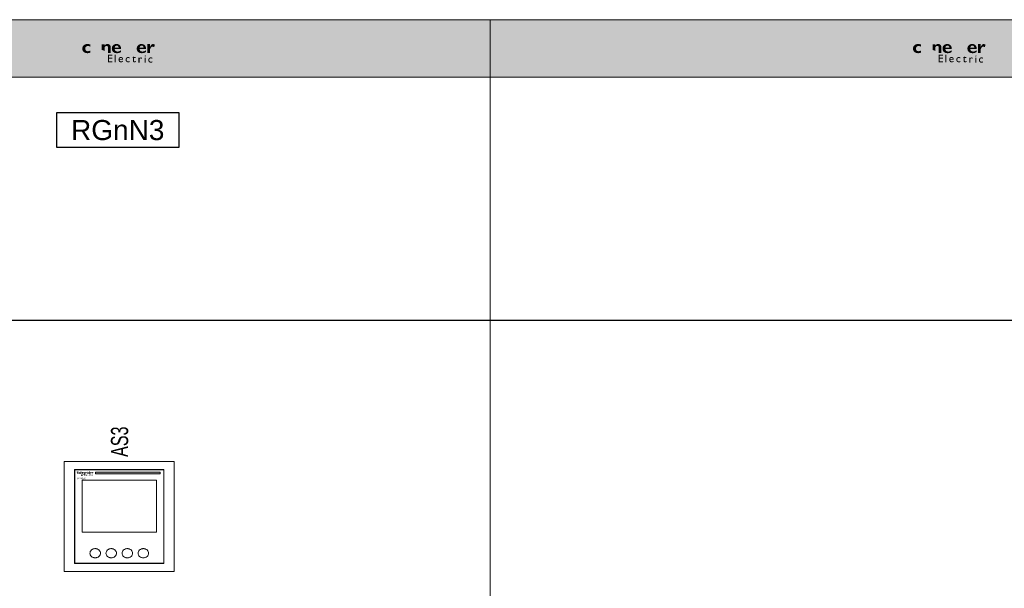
# Model space of a CAD drawing. Header units: millimetres. Extents: x -31 to 6803, y 0 to 664.
# Tile 110 of 119: x 1870 to 1905, y 146 to 165. Entities that reach past the tile are written whole.
import ezdxf
from ezdxf.enums import TextEntityAlignment as Align

# ---------------------------------------------------------------- set-up
doc = ezdxf.new("R2010")
doc.units = ezdxf.units.MM
doc.layers.add('!POMOCNICZE', color=8, linetype='Continuous', plot=False)
for name, color, linetype, lineweight in [('2DE_OBJ_Schneider-Cabinet', 7, 'Continuous', 25), ('2DE_OBJ_Schneider-Devices', 7, 'Continuous', 25), ('2DE_OBJ_Schneider-Logo', 112, 'Continuous', 0), ('2DE_OBJ_Schneider-TAG', 112, 'Continuous', 0)]:
    doc.layers.add(name, color=color, linetype=linetype, lineweight=lineweight)
doc.layers.add('CP_WIPEOUT', color=255, linetype='Continuous')
doc.styles.add('CP_ATTR', font='arial.ttf')
doc.styles.add('CP_TXTCON', font='arial.ttf', dxfattribs={"width": 0.8})

# ---------------------------------------------------------------- blocks, each defined once
blk = doc.blocks.new('Logo Schneider_2009')
for points in [[(1.6, 8.1), (1.9, 8), (2.2, 7.9), (2.5, 7.8), (2.7, 7.7), (3, 7.5), (3.2, 7.4), (3.3, 7.3), (3.3, 7.1), (3.3, 7), (3.2, 6.9), (3.1, 6.7), (3, 6.6), (2.7, 6.6), (2.4, 6.6), (2.4, 6.6), (2.2, 6.6), (2, 6.6), (1.8, 6.6), (1.5, 6.7), (1.3, 6.8), (1.1, 6.9), (0.9, 7), (0.6, 7.2), (0.4, 7.3), (0.4, 6), (0.4, 6), (0.7, 5.9), (0.9, 5.8), (1.2, 5.7), (1.4, 5.6), (1.6, 5.5), (1.9, 5.5), (2.1, 5.5), (2.3, 5.4), (2.5, 5.4), (2.6, 5.4), (2.9, 5.4), (3.1, 5.5), (3.4, 5.5), (3.6, 5.6), (3.8, 5.7), (4, 5.8), (4.2, 5.9), (4.3, 6), (4.5, 6.2), (4.6, 6.4), (4.7, 6.6), (4.8, 6.8), (4.8, 7), (4.8, 7.3), (4.8, 7.3), (4.8, 7.6), (4.8, 7.8), (4.7, 8), (4.6, 8.2), (4.4, 8.4), (4.2, 8.6), (4, 8.7), (4, 8.7), (3.8, 8.8), (3.7, 8.9), (3.5, 9), (3.2, 9.1), (2.9, 9.2), (2.6, 9.4), (2.4, 9.4), (2.1, 9.6), (1.9, 9.7), (1.8, 9.9), (1.8, 10), (1.8, 10), (1.8, 10.2), (1.9, 10.3), (2.1, 10.4), (2.4, 10.5), (2.7, 10.5), (2.7, 10.5), (2.9, 10.5), (3.1, 10.5), (3.3, 10.4), (3.5, 10.4), (3.8, 10.3), (4, 10.2), (4.3, 10.1), (4.6, 10), (4.6, 11.1), (4.4, 11.2), (4.2, 11.3), (3.9, 11.4), (3.7, 11.4), (3.4, 11.5), (3.2, 11.5), (3, 11.6), (2.8, 11.6), (2.5, 11.6), (2.4, 11.6), (2.2, 11.6), (1.9, 11.5), (1.7, 11.5), (1.4, 11.4), (1.2, 11.3), (1, 11.2), (0.9, 11.1), (0.8, 11.1), (0.6, 10.9), (0.5, 10.8), (0.4, 10.6), (0.3, 10.3), (0.3, 10.1), (0.2, 9.9), (0.2, 9.8), (0.3, 9.5), (0.3, 9.3), (0.4, 9.1), (0.5, 8.9), (0.7, 8.7), (0.8, 8.6), (1, 8.4), (1.1, 8.4), (1.2, 8.3), (1.4, 8.2)], [(8.8, 6.6), (8.6, 6.5), (8.3, 6.5), (8.1, 6.4), (7.9, 6.4), (7.7, 6.4), (7.7, 6.4), (7.4, 6.4), (7.2, 6.4), (7, 6.5), (6.8, 6.7), (6.7, 6.9), (6.6, 7.1), (6.5, 7.3), (6.5, 7.6), (6.5, 7.8), (6.6, 8), (6.6, 8.2), (6.7, 8.3), (6.9, 8.5), (7, 8.6), (7.2, 8.7), (7.5, 8.7), (7.7, 8.7), (7.9, 8.7), (8.1, 8.7), (8.3, 8.6), (8.6, 8.5), (8.8, 8.4), (8.8, 9.4), (8.6, 9.5), (8.4, 9.5), (8.1, 9.6), (7.9, 9.6), (7.7, 9.6), (7.4, 9.7), (7.3, 9.6), (7, 9.6), (6.8, 9.6), (6.6, 9.5), (6.3, 9.4), (6.1, 9.3), (5.9, 9.2), (5.8, 9.1), (5.7, 9), (5.6, 8.9), (5.4, 8.7), (5.3, 8.5), (5.2, 8.3), (5.2, 8), (5.1, 7.8), (5.1, 7.5), (5.1, 7.5), (5.1, 7.2), (5.2, 7), (5.2, 6.8), (5.3, 6.6), (5.5, 6.4), (5.6, 6.2), (5.8, 6), (5.9, 5.9), (6.1, 5.8), (6.3, 5.7), (6.5, 5.6), (6.7, 5.5), (7, 5.5), (7.2, 5.5), (7.5, 5.4), (7.6, 5.5), (7.9, 5.5), (8.1, 5.5), (8.3, 5.6), (8.6, 5.6), (8.8, 5.7)], [(12.3, 6.4), (12.2, 6.3), (12.2, 7.8), (12.1, 8.1), (12.1, 8.3), (12, 8.5), (11.8, 8.6), (11.7, 8.7), (11.5, 8.7), (11.3, 8.7), (11.1, 8.6), (11, 8.5), (10.8, 8.3), (10.7, 8.1), (10.7, 5.5), (9.4, 5.5), (9.4, 11.5), (10.7, 11.5), (10.7, 9), (10.7, 9), (10.8, 9.2), (11, 9.3), (11.2, 9.5), (11.4, 9.6), (11.6, 9.6), (11.9, 9.7), (11.9, 9.7), (12.2, 9.6), (12.4, 9.6), (12.7, 9.5), (12.9, 9.4), (13, 9.3), (13.1, 9.1), (13.2, 8.9), (13.3, 8.7), (13.4, 8.5), (13.4, 8.3), (13.4, 8.1), (13.4, 6.9), (13.3, 6.8), (13.1, 6.8), (13, 6.8), (12.9, 6.7), (12.8, 6.7), (12.6, 6.6), (12.5, 6.5), (12.4, 6.5)], [(14.3, 6.8), (14.2, 6.9), (14, 6.9), (14, 9.6), (15.3, 9.6), (15.3, 9), (15.5, 9.2), (15.7, 9.3), (15.9, 9.5), (16.1, 9.6), (16.3, 9.6), (16.5, 9.7), (16.6, 9.7), (16.9, 9.6), (17.1, 9.6), (17.3, 9.5), (17.5, 9.4), (17.6, 9.3), (17.8, 9.2), (17.9, 9), (18, 8.8), (18.1, 8.6), (18.1, 8.3), (18.1, 8.1), (18.1, 5.5), (16.8, 5.5), (16.8, 8), (16.8, 8.3), (16.8, 8.5), (16.6, 8.7), (16.5, 8.8), (16.3, 8.8), (16.2, 8.8), (16, 8.8), (15.8, 8.7), (15.7, 8.6), (15.5, 8.4), (15.3, 8.1), (15.3, 6.4), (15.3, 6.4), (15.2, 6.5), (15.1, 6.6), (15, 6.7), (14.8, 6.7), (14.7, 6.8), (14.6, 6.8), (14.4, 6.8)], [(17.4, 4.4), (18.8, 4.4), (18.8, 4.9), (16.8, 4.9), (16.8, 1.3), (18.9, 1.3), (18.9, 1.8), (17.4, 1.8), (17.4, 2.9), (18.8, 2.9), (18.8, 3.3), (17.4, 3.3)], [(20.4, 4.9), (20, 4.9), (20, 1.3), (20.4, 1.3)], [(26.2, 3.7), (26.1, 3.7), (26, 3.7), (25.8, 3.7), (25.6, 3.6), (25.5, 3.6), (25.3, 3.5), (25.2, 3.4), (25.1, 3.3), (25.1, 3.1), (25, 3), (25, 2.8), (24.9, 2.6), (24.9, 2.4), (24.9, 2.4), (24.9, 2.2), (25, 2), (25, 1.9), (25.1, 1.7), (25.2, 1.6), (25.3, 1.6), (25.4, 1.5), (25.6, 1.4), (25.7, 1.3), (25.9, 1.3), (26.1, 1.3), (26.1, 1.3), (26.3, 1.3), (26.5, 1.3), (26.6, 1.4), (26.8, 1.4), (26.8, 1.9), (26.7, 1.8), (26.5, 1.8), (26.3, 1.7), (26.2, 1.7), (26, 1.7), (25.8, 1.8), (25.7, 1.8), (25.6, 1.9), (25.5, 2), (25.4, 2.1), (25.4, 2.3), (25.4, 2.5), (25.4, 2.6), (25.4, 2.8), (25.5, 2.9), (25.6, 3.1), (25.6, 3.1), (25.7, 3.2), (25.9, 3.3), (26.1, 3.3), (26.1, 3.3), (26.2, 3.3), (26.4, 3.2), (26.6, 3.1), (26.7, 3), (26.7, 3.5), (26.7, 3.5), (26.5, 3.6), (26.4, 3.7)], [(29.5, 3.6), (28.7, 3.6), (28.7, 4.1), (27.9, 3.3), (27.9, 3.2), (28.3, 3.2), (28.3, 2), (28.3, 1.9), (28.3, 1.7), (28.4, 1.6), (28.4, 1.5), (28.6, 1.4), (28.7, 1.3), (28.8, 1.3), (29, 1.3), (29.1, 1.3), (29.3, 1.3), (29.4, 1.4), (29.6, 1.4), (29.6, 1.9), (29.5, 1.8), (29.4, 1.8), (29.2, 1.7), (29.1, 1.7), (29, 1.7), (28.8, 1.8), (28.8, 1.9), (28.7, 2.1), (28.7, 3.2), (29.5, 3.2)], [(32.1, 3.5), (31.9, 3.5), (31.9, 3.5), (31.7, 3.5), (31.6, 3.4), (31.5, 3.3), (31.4, 3.1), (31.3, 2.9), (31.3, 3.5), (30.8, 3.5), (30.8, 1.2), (31.3, 1.2), (31.3, 2.4), (31.3, 2.4), (31.3, 2.6), (31.3, 2.7), (31.4, 2.9), (31.5, 3), (31.7, 3.1), (31.8, 3.1), (31.9, 3.1), (32.1, 3), (32.2, 2.9), (32.5, 3.3), (32.4, 3.3), (32.2, 3.4)], [(36.5, 8.1), (36.7, 8.2), (36.8, 8.4), (37, 8.4), (37.2, 8.5), (37.2, 8.4), (37.4, 8.4), (37.7, 8.3), (37.9, 8.2), (38.3, 9.3), (38.1, 9.4), (37.8, 9.6), (37.6, 9.6), (37.4, 9.7), (37.4, 9.7), (37.2, 9.6), (37.1, 9.6), (36.9, 9.5), (36.7, 9.3), (36.6, 9.2), (36.4, 8.9), (36.3, 8.7), (36.1, 8.4), (36.1, 8.4), (36.1, 9.6), (34.8, 9.6), (34.8, 5.5), (36.1, 5.5), (36.1, 7.3), (36.1, 7.3), (36.3, 7.6), (36.4, 7.9)], [(35.5, 3.1), (35.4, 3), (35.4, 2.8), (35.3, 2.7), (35.3, 2.5), (35.3, 2.3), (35.3, 2.2), (35.3, 2), (35.3, 1.9), (35.4, 1.7), (35.5, 1.6), (35.6, 1.4), (35.6, 1.4), (35.8, 1.3), (35.9, 1.2), (36.1, 1.2), (36.3, 1.1), (36.4, 1.1), (36.5, 1.1), (36.6, 1.1), (36.8, 1.1), (37, 1.2), (37.1, 1.3), (37.1, 1.7), (37, 1.7), (36.8, 1.6), (36.7, 1.6), (36.5, 1.5), (36.3, 1.6), (36.2, 1.6), (36, 1.7), (35.9, 1.7), (35.8, 1.8), (35.8, 2), (35.7, 2.1), (35.7, 2.3), (35.7, 2.4), (35.8, 2.6), (35.8, 2.8), (35.9, 2.9), (36, 2.9), (36.1, 3), (36.3, 3.1), (36.4, 3.1), (36.4, 3.1), (36.6, 3.1), (36.7, 3), (36.9, 3), (37.1, 2.9), (37.1, 3.4), (37.1, 3.4), (36.9, 3.4), (36.7, 3.5), (36.6, 3.5), (36.4, 3.5), (36.3, 3.5), (36.1, 3.5), (36, 3.5), (35.8, 3.4), (35.7, 3.3), (35.6, 3.2)]]:
    blk.add_hatch(color=112).paths.add_polyline_path(points)
h = blk.add_hatch(color=112)
h.paths.add_polyline_path([(11.8, 5.4), (11.7, 5.3), (11.6, 5.2), (11.4, 5.1), (11.3, 5), (11.2, 4.9), (11.2, 4.9), (11.1, 4.8), (11, 4.7), (10.9, 4.6), (10.8, 4.5), (10.7, 4.4), (10.6, 4.2), (11.4, 4.2), (11.2, 3.7), (10.3, 3.7), (10.3, 3.6), (10.2, 3.5), (10.1, 3.4), (10.1, 3.3), (11.2, 3.3), (11, 2.8), (9.9, 2.8), (9.9, 2.6), (9.9, 2.5), (9.9, 2.3), (9.9, 2.2), (9.9, 2.1), (9.9, 1.9), (9.9, 1.8), (9.9, 1.7), (9.9, 1.5), (10, 1.4), (10, 1.3), (10.1, 1.2), (10.1, 1), (10.2, 0.9), (10.3, 0.8), (10.3, 0.8), (10.4, 0.7), (10.5, 0.6), (10.6, 0.6), (10.8, 0.5), (10.9, 0.5), (11, 0.4), (11.1, 0.4), (11.3, 0.3), (11.4, 0.3), (11.6, 0.3), (11.7, 0.3), (11.8, 0.3), (11.9, 0.3), (12.1, 0.3), (12.2, 0.4), (12.3, 0.4), (12.4, 0.4), (12.6, 0.4), (12.7, 0.5), (12.8, 0.5), (12.9, 0.6), (13.1, 0.6), (13.2, 0.7), (13.3, 0.7), (13.4, 0.8), (13.5, 0.9), (13.7, 0.9), (13.8, 1), (13.9, 1.1), (14, 1.2), (14.1, 1.3), (14.3, 1.4), (14.4, 1.5), (14.5, 1.6), (14.6, 1.7), (14.7, 1.8), (14.8, 1.9), (14.9, 2), (15, 2.1), (15, 2.2), (15.1, 2.3), (14.1, 2.3), (14.3, 2.8), (15.4, 2.8), (15.5, 2.9), (15.5, 3.1), (15.6, 3.2), (15.6, 3.3), (14.4, 3.3), (14.4, 3.5), (14.5, 3.8), (15.8, 3.8), (15.8, 3.8), (15.8, 4), (15.8, 4.1), (15.8, 4.2), (15.8, 4.4), (15.8, 4.4), (15.8, 4.6), (15.8, 4.7), (15.8, 4.8), (15.8, 5), (15.7, 5.1), (15.7, 5.2), (15.6, 5.3), (15.5, 5.4), (15.5, 5.6), (15.4, 5.7), (15.3, 5.7), (15.2, 5.8), (15.1, 5.9), (15, 6), (14.8, 6), (14.7, 6.1), (14.6, 6.1), (14.4, 6.1), (14.3, 6.1), (14.2, 6.2), (14, 6.2), (13.9, 6.2), (13.8, 6.2), (13.6, 6.1), (13.5, 6.1), (13.4, 6.1), (13.3, 6.1), (13.1, 6), (13, 6), (12.9, 6), (12.8, 5.9), (12.6, 5.9), (12.5, 5.8), (12.4, 5.8), (12.3, 5.7), (12.1, 5.6), (12, 5.6), (11.9, 5.5)])
h.paths.add_polyline_path([(12.6, 4.5), (12.7, 4.6), (12.9, 4.7), (13, 4.8), (13.1, 4.8), (13.2, 4.9), (13.3, 4.9), (13.5, 5), (13.6, 5), (13.8, 5), (15, 5), (14.9, 4.2), (14.1, 4.2), (14, 4.2), (13.9, 4.1), (13.8, 3.5), (13.5, 2.6), (13.5, 2.5), (13.4, 2.3), (13.4, 2.2), (13.3, 2.1), (13.2, 2), (13.1, 1.9), (13, 1.8), (12.9, 1.8), (12.7, 1.7), (12.6, 1.6), (12.5, 1.6), (12.4, 1.5), (12.2, 1.5), (12.1, 1.5), (11.9, 1.5), (10.7, 1.5), (10.9, 2.3), (11.7, 2.3), (11.8, 2.3), (11.8, 2.4), (11.9, 2.5), (12.1, 3.5), (12.2, 3.8), (12.3, 3.9), (12.3, 4.1), (12.4, 4.2), (12.4, 4.3), (12.5, 4.4)], flags=16)
h = blk.add_hatch(color=112)
h.paths.add_polyline_path([(21.1, 9.6), (20.8, 9.7), (20.8, 9.7), (20.5, 9.6), (20.3, 9.6), (20, 9.5), (19.8, 9.5), (19.6, 9.4), (19.4, 9.2), (19.2, 9.1), (19.2, 9.1), (19.1, 8.9), (18.9, 8.7), (18.8, 8.5), (18.7, 8.3), (18.7, 8), (18.6, 7.8), (18.6, 7.6), (18.6, 7.5), (18.6, 7.3), (18.7, 7), (18.7, 6.8), (18.8, 6.6), (18.9, 6.4), (19.1, 6.2), (19.2, 6), (19.3, 6), (19.4, 5.9), (19.6, 5.8), (19.8, 5.7), (20, 5.6), (20.3, 5.5), (20.5, 5.5), (20.8, 5.5), (21, 5.4), (21.2, 5.5), (21.5, 5.5), (21.7, 5.5), (22, 5.6), (22.2, 5.7), (22.4, 5.7), (22.6, 5.9), (22.8, 6), (22.8, 6.8), (22.6, 6.6), (22.3, 6.5), (22.1, 6.4), (21.9, 6.3), (21.7, 6.2), (21.4, 6.2), (21.3, 6.2), (21, 6.2), (20.8, 6.3), (20.6, 6.3), (20.4, 6.4), (20.2, 6.6), (20.1, 6.7), (20, 6.9), (20, 7.1), (19.9, 7.3), (22.8, 7.3), (22.9, 7.6), (22.8, 7.9), (22.8, 8.1), (22.7, 8.3), (22.6, 8.5), (22.5, 8.7), (22.4, 8.9), (22.3, 9), (22.1, 9.2), (21.9, 9.3), (21.7, 9.4), (21.5, 9.5), (21.3, 9.6)])
h.paths.add_polyline_path([(21.1, 8.9), (21.3, 8.8), (21.4, 8.7), (21.6, 8.5), (21.7, 8.3), (21.7, 8.1), (21.7, 8), (20, 8), (20, 8.3), (20.1, 8.5), (20.2, 8.6), (20.4, 8.8), (20.5, 8.8), (20.8, 8.9)], flags=16)
h = blk.add_hatch(color=112)
h.paths.add_polyline_path([(22.7, 3.7), (22.6, 3.7), (22.4, 3.7), (22.2, 3.6), (22.1, 3.5), (22, 3.4), (22, 3.4), (21.9, 3.3), (21.8, 3.1), (21.7, 3), (21.7, 2.8), (21.7, 2.6), (21.7, 2.5), (21.7, 2.3), (21.7, 2.2), (21.8, 2), (21.8, 1.9), (21.9, 1.7), (22, 1.6), (22.1, 1.5), (22.2, 1.4), (22.4, 1.4), (22.5, 1.3), (22.7, 1.3), (22.8, 1.3), (23, 1.3), (23.1, 1.3), (23.3, 1.4), (23.5, 1.4), (23.6, 1.5), (23.7, 1.6), (23.7, 2), (23.5, 1.9), (23.4, 1.8), (23.2, 1.8), (23.1, 1.7), (22.9, 1.7), (22.7, 1.7), (22.6, 1.8), (22.4, 1.8), (22.3, 1.9), (22.2, 2.1), (22.2, 2.2), (22.1, 2.4), (22.1, 2.4), (23.8, 2.4), (23.7, 2.6), (23.7, 2.8), (23.7, 3), (23.6, 3.1), (23.6, 3.3), (23.5, 3.4), (23.4, 3.5), (23.3, 3.6), (23.2, 3.6), (23, 3.7), (22.9, 3.7)])
h.paths.add_polyline_path([(22.8, 3.3), (22.9, 3.3), (23.1, 3.2), (23.2, 3.1), (23.2, 3), (23.3, 2.8), (23.3, 2.7), (22.1, 2.7), (22.2, 2.9), (22.2, 3.1), (22.3, 3.2), (22.5, 3.2), (22.6, 3.3)], flags=16)
h = blk.add_hatch(color=112)
h.paths.add_polyline_path([(23.8, 11.4), (23.6, 11.3), (23.6, 11.3), (23.4, 11.1), (23.3, 10.9), (23.3, 10.7), (23.3, 10.5), (23.4, 10.3), (23.5, 10.2), (23.7, 10.2), (23.8, 10.2), (24, 10.2), (24.2, 10.3), (24.4, 10.5), (24.6, 10.7), (24.7, 10.9), (24.7, 11.1), (24.7, 11.2), (24.6, 11.4), (24.5, 11.5), (24.2, 11.6), (24.2, 11.6), (24, 11.5)])
h.paths.add_polyline_path([(24.6, 9.6), (23.3, 9.6), (23.3, 5.5), (24.6, 5.5)])
h = blk.add_hatch(color=112)
h.paths.add_polyline_path([(28.2, 9.4), (27.9, 9.5), (27.7, 9.6), (27.5, 9.6), (27.2, 9.6), (27.1, 9.7), (26.8, 9.6), (26.6, 9.6), (26.4, 9.5), (26.2, 9.4), (26, 9.3), (25.8, 9.2), (25.7, 9.1), (25.5, 8.9), (25.4, 8.7), (25.3, 8.5), (25.2, 8.3), (25.2, 8.1), (25.2, 7.8), (25.1, 7.6), (25.2, 7.3), (25.2, 7.1), (25.2, 6.8), (25.3, 6.6), (25.4, 6.4), (25.6, 6.2), (25.7, 6), (25.9, 5.9), (26, 5.7), (26.2, 5.6), (26.5, 5.5), (26.7, 5.5), (26.9, 5.4), (27, 5.4), (27.3, 5.4), (27.5, 5.5), (27.7, 5.6), (27.9, 5.7), (28.1, 5.8), (28.2, 5.8), (28.2, 5.5), (29.4, 5.5), (29.4, 11.5), (28.2, 11.5)])
h.paths.add_polyline_path([(28.2, 8.6), (28.2, 6.6), (27.9, 6.5), (27.7, 6.4), (27.5, 6.3), (27.4, 6.3), (27.2, 6.3), (27, 6.4), (26.8, 6.5), (26.7, 6.6), (26.6, 6.8), (26.5, 7), (26.5, 7.2), (26.4, 7.5), (26.5, 7.8), (26.5, 8.1), (26.6, 8.3), (26.7, 8.5), (26.8, 8.6), (26.9, 8.7), (27.1, 8.8), (27.3, 8.8), (27.5, 8.8), (27.7, 8.8), (27.9, 8.7)], flags=16)
h = blk.add_hatch(color=112)
h.paths.add_polyline_path([(32.4, 9.6), (32.2, 9.7), (32.2, 9.7), (31.9, 9.6), (31.7, 9.6), (31.4, 9.5), (31.2, 9.5), (31, 9.4), (30.8, 9.2), (30.6, 9.1), (30.6, 9.1), (30.4, 8.9), (30.3, 8.7), (30.2, 8.5), (30.1, 8.3), (30.1, 8), (30, 7.8), (30, 7.6), (30, 7.5), (30, 7.3), (30.1, 7), (30.1, 6.8), (30.2, 6.6), (30.3, 6.4), (30.5, 6.2), (30.6, 6), (30.6, 6), (30.8, 5.9), (31, 5.8), (31.2, 5.7), (31.4, 5.6), (31.7, 5.5), (31.9, 5.5), (32.2, 5.5), (32.4, 5.4), (32.6, 5.5), (32.9, 5.5), (33.1, 5.5), (33.4, 5.6), (33.6, 5.7), (33.8, 5.7), (34, 5.9), (34.2, 6), (34.2, 6.8), (33.9, 6.6), (33.7, 6.5), (33.5, 6.4), (33.3, 6.3), (33, 6.2), (32.8, 6.2), (32.7, 6.2), (32.4, 6.2), (32.2, 6.3), (31.9, 6.3), (31.8, 6.4), (31.6, 6.6), (31.5, 6.7), (31.4, 6.9), (31.4, 7.1), (31.3, 7.3), (34.2, 7.3), (34.2, 7.6), (34.2, 7.9), (34.2, 8.1), (34.1, 8.3), (34, 8.5), (33.9, 8.7), (33.8, 8.9), (33.7, 9), (33.5, 9.2), (33.3, 9.3), (33.1, 9.4), (32.9, 9.5), (32.7, 9.6)])
h.paths.add_polyline_path([(32.5, 8.9), (32.7, 8.8), (32.8, 8.7), (33, 8.5), (33.1, 8.3), (33.1, 8.1), (33.1, 8), (31.4, 8), (31.4, 8.3), (31.5, 8.5), (31.6, 8.6), (31.7, 8.8), (31.9, 8.8), (32.2, 8.9)], flags=16)
h = blk.add_hatch(color=112)
h.paths.add_polyline_path([(34.1, 4.4), (34, 4.4), (33.8, 4.4), (33.7, 4.3), (33.6, 4.2), (33.6, 4), (33.7, 3.9), (33.8, 3.9), (33.9, 4), (34.1, 4), (34.1, 4.2), (34.1, 4.3)])
h.paths.add_polyline_path([(34.1, 3.5), (33.6, 3.5), (33.6, 1.2), (34.1, 1.2)])
blk = doc.blocks.new('Schneider Electric-logo')
at = {"color": 3, "xscale": 45.60207954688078, "yscale": 45.60207954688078, "zscale": 45.60207954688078}
blk.add_blockref('Logo Schneider_2009', (2560, 1257), dxfattribs=at)
blk = doc.blocks.new('SE_logo')
at = {"xscale": 0.2, "yscale": 0.2, "zscale": 0.2}
blk.add_blockref('Schneider Electric-logo', (-516, -249), dxfattribs=at)
blk = doc.blocks.new('2d_mier_pm5xxx_se1_fsnd3pd')
at = {"layer": '2DE_OBJ_Schneider-TAG', "lineweight": 0, "width": 0.7}
blk.add_attdef('TAG', (78.37, 56.85), '', height=60, rotation=90, dxfattribs=at)
blk.add_wipeout([(0, 48), (96, 48), (96, -48), (0, -48)]).dxf.layer = 'CP_WIPEOUT'
at = {"lineweight": 0}
h = blk.add_hatch(color=112, dxfattribs=at)
h.dxf.hatch_style = 1
h.paths.add_polyline_path([(83.81, 38.7), (27.24, 38.7), (27.24, 37.15), (83.81, 37.15)])
for p, q in [((0, 48), (0, -48)), ((0, 48), (96, 48)), ((96, -48), (96, 48)), ((9, 41), (87, 41)), ((9, -41), (9, 41)), ((86.75, 40.75), (9.25, 40.75)), ((9.25, 40.75), (9.25, -40.75)), ((86.75, -40.75), (86.75, 40.75)), ((87, -41), (87, 41)), ((15.53, 31.55), (80.47, 31.55)), ((15.53, -13.7), (15.53, 31.55)), ((80.47, -13.7), (80.47, 31.55)), ((80.47, -13.7), (15.53, -13.7)), ((9, -41), (87, -41)), ((9.25, -40.75), (86.75, -40.75)), ((0, -48), (96, -48))]:
    blk.add_line(p, q, dxfattribs=at)
at = {"color": 112, "lineweight": 0}
blk.add_lwpolyline([(27.24, 38.7), (83.81, 38.7), (83.81, 37.15), (27.24, 37.15)], close=True, dxfattribs=at)
at = {"lineweight": 0}
for points, knots in [([(31.6, -32.02), (31.6, -31.55), (31.4, -30.53), (30.35, -29.11), (28.99, -28.34), (27.83, -28.06), (27, -28), (26.17, -28.06), (25.01, -28.34), (23.65, -29.11), (22.6, -30.53), (22.4, -31.55), (22.4, -32.02)], [0, 0, 0, 0, 0.125, 0.25, 0.375, 0.4375, 0.5, 0.5625, 0.625, 0.75, 0.875, 1, 1, 1, 1]), ([(22.4, -32.02), (22.4, -32.49), (22.6, -33.51), (23.65, -34.94), (25.01, -35.7), (26.17, -35.98), (27, -36.05), (27.83, -35.98), (28.99, -35.7), (30.35, -34.94), (31.4, -33.51), (31.6, -32.49), (31.6, -32.02)], [0, 0, 0, 0, 0.125, 0.25, 0.375, 0.4375, 0.5, 0.5625, 0.625, 0.75, 0.875, 1, 1, 1, 1]), ([(45.59, -32.02), (45.59, -31.55), (45.4, -30.53), (44.34, -29.11), (42.98, -28.34), (41.83, -28.06), (40.99, -28), (40.16, -28.06), (39.01, -28.34), (37.65, -29.11), (36.59, -30.53), (36.39, -31.55), (36.39, -32.02)], [0, 0, 0, 0, 0.125, 0.25, 0.375, 0.4375, 0.5, 0.5625, 0.625, 0.75, 0.875, 1, 1, 1, 1]), ([(36.39, -32.02), (36.39, -32.49), (36.59, -33.51), (37.65, -34.94), (39.01, -35.7), (40.16, -35.98), (40.99, -36.05), (41.83, -35.98), (42.98, -35.7), (44.34, -34.94), (45.4, -33.51), (45.59, -32.49), (45.59, -32.02)], [0, 0, 0, 0, 0.125, 0.25, 0.375, 0.4375, 0.5, 0.5625, 0.625, 0.75, 0.875, 1, 1, 1, 1]), ([(45.59, -32.02), (45.59, -32.49), (45.4, -33.51), (44.34, -34.94), (42.98, -35.7), (41.83, -35.98), (41.27, -36.03), (40.99, -36.03), (40.98, -36.03)], [0, 0, 0, 0, 0.125, 0.25, 0.375, 0.4375, 0.5, 0.5011881, 0.5011881, 0.5011881, 0.5011881]), ([(41.01, -28.02), (41.28, -28.02), (41.83, -28.06), (42.98, -28.34), (44.34, -29.11), (45.4, -30.53), (45.59, -31.55), (45.59, -32.02)], [0.5009841, 0.5009841, 0.5009841, 0.5009841, 0.5625, 0.625, 0.75, 0.875, 0.9999993, 0.9999993, 0.9999993, 0.9999993]), ([(59.6, -32.02), (59.6, -31.55), (59.4, -30.53), (58.35, -29.11), (56.99, -28.34), (55.83, -28.06), (55, -28), (54.17, -28.06), (53.01, -28.34), (51.65, -29.11), (50.59, -30.53), (50.4, -31.55), (50.4, -32.02)], [0, 0, 0, 0, 0.125, 0.25, 0.375, 0.4375, 0.5, 0.5625, 0.625, 0.75, 0.875, 1, 1, 1, 1]), ([(50.4, -32.02), (50.4, -32.49), (50.59, -33.51), (51.65, -34.94), (53.01, -35.7), (54.17, -35.98), (55, -36.05), (55.83, -35.98), (56.99, -35.7), (58.35, -34.94), (59.4, -33.51), (59.6, -32.49), (59.6, -32.02)], [0, 0, 0, 0, 0.125, 0.25, 0.375, 0.4375, 0.5, 0.5625, 0.625, 0.75, 0.875, 1, 1, 1, 1]), ([(73.6, -32.02), (73.6, -31.55), (73.4, -30.53), (72.35, -29.11), (70.99, -28.34), (69.83, -28.06), (69, -28), (68.17, -28.06), (67.01, -28.34), (65.65, -29.11), (64.6, -30.53), (64.4, -31.55), (64.4, -32.02)], [0, 0, 0, 0, 0.125, 0.25, 0.375, 0.4375, 0.5, 0.5625, 0.625, 0.75, 0.875, 1, 1, 1, 1]), ([(64.4, -32.02), (64.4, -31.55), (64.6, -30.53), (65.65, -29.11), (67.01, -28.34), (68.15, -28.07), (68.7, -28.02), (68.96, -28.02)], [0.0000018, 0.0000018, 0.0000018, 0.0000018, 0.125, 0.25, 0.375, 0.4375, 0.4972133, 0.4972133, 0.4972133, 0.4972133]), ([(64.4, -32.02), (64.4, -32.49), (64.6, -33.51), (65.65, -34.94), (67.01, -35.7), (68.17, -35.98), (69, -36.05), (69.83, -35.98), (70.99, -35.7), (72.35, -34.94), (73.4, -33.51), (73.6, -32.49), (73.6, -32.02)], [0, 0, 0, 0, 0.125, 0.25, 0.375, 0.4375, 0.5, 0.5625, 0.625, 0.75, 0.875, 1, 1, 1, 1]), ([(69.04, -36.03), (69.02, -36.03), (68.73, -36.03), (68.17, -35.98), (67.01, -35.7), (65.65, -34.94), (64.6, -33.51), (64.4, -32.49), (64.4, -32.02)], [0.49705, 0.49705, 0.49705, 0.49705, 0.5, 0.5625, 0.625, 0.75, 0.875, 1, 1, 1, 1]), ([(56, -35.93), (55.95, -35.94), (55.61, -36), (55.22, -36.03), (54.88, -36.02), (54.82, -36.02)], [0.42511653, 0.42511653, 0.42511653, 0.42511653, 0.4375, 0.5, 0.51307599, 0.51307599, 0.51307599, 0.51307599])]:
    blk.add_open_spline(points, degree=3, knots=knots, dxfattribs=at)
at = {"layer": '2DE_OBJ_Schneider-Logo', "lineweight": 0, "xscale": 0.04182049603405, "yscale": 0.04182049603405, "zscale": 0.04182049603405}
blk.add_blockref('SE_logo', (10.98, 35), dxfattribs=at)
at = {"style": 'CP_ATTR', "flags": 9}
for tag, p in [('NAME', (0, 0.01)), ('PRODUCT-TYPE', (0, 0.01)), ('ORDER-NO', (0, 0.01)), ('PRODUCER', (0, 0.01)), ('CHARACTER', (0, 0.01)), ('FUNCTION', (0, 0.01)), ('MARK3', (0, 0.01)), ('VOLTAGE', (0, 0)), ('POWER', (0, 0)), ('POWER_LOSSES', (0, 0)), ('NUMBER_OF_POLES', (0, 0)), ('IP', (0, 0)), ('LINK', (0, 0)), ('OTHER', (0, 0)), ('MARK2', (0.01, 0.01)), ('CURRENT', (0.01, 0.01)), ('TEXT_01', (0.01, 0)), ('NUMBER', (0.01, 0)), ('GROUP', (0.01, 0))]:
    blk.add_attdef(tag, text='', height=0.0005, dxfattribs=at).set_placement(p, align=Align.MIDDLE_LEFT)
at = {"linetype": 'ByBlock', "style": 'CP_ATTR', "flags": 9}
blk.add_attdef('WEIGHT', text='', height=0.0005, dxfattribs=at).set_placement((0, 0), align=Align.MIDDLE_LEFT)
at = {"layer": '2DE_OBJ_Schneider-Logo', "color": 253}
blk.add_attdef('ARTICLE', (11.58, 32.53), '', height=1.4, dxfattribs=at)
blk = doc.blocks.new('Logo Schneider_20021')
for points in [[(1.62, 8.12), (1.87, 8.01), (2.17, 7.9), (2.51, 7.77), (2.73, 7.68), (2.98, 7.54), (3.16, 7.4), (3.26, 7.26), (3.3, 7.1), (3.29, 7.04), (3.24, 6.86), (3.13, 6.73), (2.95, 6.63), (2.72, 6.57), (2.41, 6.55), (2.37, 6.55), (2.18, 6.56), (1.97, 6.59), (1.76, 6.64), (1.55, 6.71), (1.32, 6.79), (1.09, 6.9), (0.85, 7.02), (0.61, 7.16), (0.36, 7.32), (0.36, 6.02), (0.45, 5.97), (0.69, 5.86), (0.93, 5.76), (1.16, 5.67), (1.4, 5.6), (1.63, 5.54), (1.86, 5.49), (2.08, 5.46), (2.31, 5.44), (2.53, 5.43), (2.63, 5.43), (2.89, 5.45), (3.15, 5.48), (3.38, 5.53), (3.61, 5.6), (3.82, 5.69), (4.02, 5.8), (4.2, 5.92), (4.3, 6), (4.47, 6.17), (4.6, 6.35), (4.71, 6.55), (4.79, 6.77), (4.83, 7.01), (4.85, 7.26), (4.84, 7.35), (4.82, 7.58), (4.76, 7.8), (4.68, 8.01), (4.56, 8.2), (4.42, 8.38), (4.25, 8.55), (4.04, 8.71), (3.98, 8.75), (3.84, 8.82), (3.67, 8.9), (3.45, 9), (3.2, 9.11), (2.9, 9.23), (2.57, 9.36), (2.35, 9.45), (2.1, 9.58), (1.91, 9.72), (1.8, 9.86), (1.77, 10.01), (1.77, 10.04), (1.82, 10.21), (1.93, 10.33), (2.11, 10.42), (2.36, 10.48), (2.67, 10.5), (2.7, 10.49), (2.88, 10.49), (3.07, 10.46), (3.28, 10.42), (3.51, 10.36), (3.75, 10.28), (4.01, 10.19), (4.28, 10.09), (4.57, 9.97), (4.57, 11.12), (4.4, 11.19), (4.16, 11.29), (3.91, 11.37), (3.67, 11.44), (3.44, 11.5), (3.2, 11.54), (2.97, 11.57), (2.75, 11.59), (2.53, 11.59), (2.44, 11.59), (2.17, 11.58), (1.91, 11.55), (1.67, 11.5), (1.45, 11.43), (1.24, 11.35), (1.05, 11.24), (0.87, 11.12), (0.83, 11.1), (0.65, 10.93), (0.5, 10.75), (0.39, 10.56), (0.3, 10.34), (0.25, 10.11), (0.24, 9.87), (0.24, 9.79), (0.26, 9.55), (0.32, 9.32), (0.4, 9.11), (0.51, 8.91), (0.65, 8.73), (0.82, 8.57), (1.02, 8.42), (1.09, 8.37), (1.22, 8.3), (1.4, 8.22)], [(8.85, 6.63), (8.6, 6.54), (8.33, 6.46), (8.09, 6.4), (7.89, 6.37), (7.71, 6.35), (7.69, 6.35), (7.44, 6.38), (7.21, 6.44), (7, 6.54), (6.83, 6.69), (6.68, 6.86), (6.58, 7.06), (6.51, 7.29), (6.49, 7.55), (6.51, 7.77), (6.55, 7.99), (6.63, 8.18), (6.73, 8.34), (6.87, 8.48), (7.04, 8.58), (7.25, 8.65), (7.48, 8.7), (7.75, 8.71), (7.86, 8.71), (8.1, 8.68), (8.33, 8.62), (8.56, 8.54), (8.79, 8.43), (8.79, 9.4), (8.62, 9.45), (8.38, 9.52), (8.13, 9.58), (7.9, 9.62), (7.66, 9.64), (7.44, 9.65), (7.28, 9.65), (7.03, 9.63), (6.79, 9.58), (6.56, 9.52), (6.34, 9.44), (6.14, 9.33), (5.95, 9.21), (5.77, 9.06), (5.73, 9.03), (5.57, 8.86), (5.43, 8.67), (5.32, 8.47), (5.23, 8.26), (5.17, 8.03), (5.13, 7.79), (5.12, 7.53), (5.12, 7.49), (5.14, 7.24), (5.18, 7), (5.25, 6.77), (5.34, 6.56), (5.46, 6.37), (5.6, 6.19), (5.77, 6.02), (5.89, 5.92), (6.07, 5.8), (6.27, 5.69), (6.48, 5.61), (6.71, 5.54), (6.95, 5.49), (7.2, 5.46), (7.47, 5.45), (7.65, 5.46), (7.87, 5.48), (8.1, 5.51), (8.34, 5.57), (8.59, 5.64), (8.85, 5.73)], [(12.28, 6.41), (12.16, 6.34), (12.16, 7.83), (12.14, 8.11), (12.08, 8.34), (11.98, 8.51), (11.84, 8.63), (11.65, 8.7), (11.51, 8.71), (11.33, 8.68), (11.14, 8.6), (10.96, 8.46), (10.77, 8.26), (10.65, 8.1), (10.65, 5.51), (9.38, 5.51), (9.38, 11.52), (10.65, 11.52), (10.65, 8.99), (10.67, 8.99), (10.84, 9.18), (11.03, 9.34), (11.22, 9.47), (11.43, 9.56), (11.65, 9.62), (11.87, 9.65), (11.95, 9.65), (12.21, 9.64), (12.45, 9.59), (12.66, 9.5), (12.86, 9.39), (12.97, 9.3), (13.12, 9.13), (13.24, 8.95), (13.34, 8.74), (13.4, 8.51), (13.43, 8.26), (13.43, 8.1), (13.43, 6.86), (13.26, 6.83), (13.14, 6.79), (13.01, 6.75), (12.89, 6.71), (12.77, 6.66), (12.64, 6.6), (12.52, 6.54), (12.4, 6.48)], [(14.3, 6.84), (14.15, 6.86), (14.04, 6.86), (14.04, 9.57), (15.32, 9.57), (15.32, 9), (15.5, 9.19), (15.69, 9.35), (15.89, 9.47), (16.1, 9.56), (16.32, 9.62), (16.55, 9.65), (16.63, 9.65), (16.89, 9.64), (17.13, 9.58), (17.34, 9.5), (17.54, 9.38), (17.61, 9.32), (17.77, 9.16), (17.9, 8.99), (18, 8.78), (18.07, 8.56), (18.11, 8.31), (18.12, 8.1), (18.12, 5.51), (16.85, 5.51), (16.85, 8), (16.82, 8.28), (16.76, 8.49), (16.64, 8.65), (16.49, 8.76), (16.28, 8.8), (16.2, 8.81), (16.02, 8.78), (15.84, 8.7), (15.66, 8.55), (15.48, 8.36), (15.32, 8.14), (15.32, 6.4), (15.28, 6.44), (15.18, 6.52), (15.07, 6.59), (14.96, 6.65), (14.84, 6.71), (14.71, 6.75), (14.58, 6.79), (14.44, 6.82)], [(36.55, 8.09), (36.69, 8.25), (36.84, 8.36), (37, 8.43), (37.16, 8.46), (37.24, 8.45), (37.44, 8.4), (37.67, 8.31), (37.93, 8.16), (38.28, 9.3), (38.07, 9.44), (37.83, 9.56), (37.62, 9.63), (37.44, 9.65), (37.41, 9.65), (37.23, 9.63), (37.06, 9.57), (36.89, 9.47), (36.73, 9.33), (36.57, 9.16), (36.42, 8.95), (36.28, 8.7), (36.14, 8.42), (36.12, 8.42), (36.12, 9.59), (34.85, 9.59), (34.85, 5.53), (36.12, 5.53), (36.12, 7.28), (36.14, 7.33), (36.27, 7.63), (36.41, 7.88)], [(17.35, 4.39), (18.84, 4.39), (18.84, 4.85), (16.85, 4.85), (16.85, 1.32), (18.88, 1.32), (18.88, 1.79), (17.35, 1.79), (17.35, 2.89), (18.79, 2.89), (18.79, 3.33), (17.35, 3.33)], [(20.41, 4.85), (19.96, 4.85), (19.96, 1.32), (20.41, 1.32)], [(26.21, 3.69), (26.05, 3.7), (25.97, 3.7), (25.79, 3.68), (25.62, 3.63), (25.47, 3.57), (25.34, 3.48), (25.22, 3.36), (25.15, 3.27), (25.06, 3.13), (25, 2.98), (24.95, 2.82), (24.92, 2.64), (24.91, 2.45), (24.92, 2.37), (24.94, 2.19), (24.98, 2.02), (25.04, 1.87), (25.13, 1.73), (25.24, 1.6), (25.29, 1.56), (25.42, 1.46), (25.57, 1.38), (25.72, 1.32), (25.9, 1.29), (26.08, 1.28), (26.1, 1.28), (26.29, 1.29), (26.46, 1.32), (26.62, 1.36), (26.77, 1.42), (26.77, 1.87), (26.65, 1.82), (26.48, 1.76), (26.31, 1.73), (26.16, 1.72), (25.99, 1.73), (25.83, 1.76), (25.69, 1.82), (25.58, 1.9), (25.49, 2.01), (25.43, 2.14), (25.39, 2.3), (25.38, 2.48), (25.38, 2.61), (25.42, 2.78), (25.48, 2.94), (25.57, 3.07), (25.61, 3.11), (25.75, 3.2), (25.9, 3.26), (26.08, 3.28), (26.09, 3.28), (26.24, 3.26), (26.39, 3.22), (26.56, 3.14), (26.73, 3.04), (26.73, 3.53), (26.72, 3.53), (26.54, 3.61), (26.37, 3.66)], [(29.47, 3.65), (28.74, 3.65), (28.74, 4.14), (27.88, 3.29), (27.88, 3.24), (28.27, 3.24), (28.27, 2.01), (28.28, 1.89), (28.31, 1.73), (28.36, 1.59), (28.45, 1.48), (28.55, 1.39), (28.69, 1.33), (28.85, 1.29), (29.03, 1.28), (29.09, 1.28), (29.25, 1.31), (29.42, 1.36), (29.59, 1.44), (29.59, 1.87), (29.55, 1.85), (29.38, 1.77), (29.22, 1.72), (29.06, 1.7), (28.98, 1.71), (28.84, 1.77), (28.76, 1.88), (28.74, 2.05), (28.74, 3.24), (29.47, 3.24)], [(32.08, 3.51), (31.94, 3.53), (31.87, 3.52), (31.75, 3.48), (31.63, 3.4), (31.51, 3.29), (31.38, 3.13), (31.26, 2.94), (31.26, 3.47), (30.8, 3.47), (30.8, 1.15), (31.26, 1.15), (31.26, 2.36), (31.26, 2.41), (31.29, 2.58), (31.34, 2.74), (31.43, 2.88), (31.52, 2.97), (31.66, 3.05), (31.82, 3.08), (31.94, 3.06), (32.09, 2.99), (32.25, 2.86), (32.49, 3.26), (32.39, 3.35), (32.23, 3.45)], [(35.5, 3.1), (35.42, 2.96), (35.35, 2.81), (35.31, 2.65), (35.28, 2.47), (35.27, 2.28), (35.27, 2.2), (35.29, 2.02), (35.33, 1.85), (35.4, 1.7), (35.48, 1.56), (35.59, 1.43), (35.64, 1.38), (35.78, 1.28), (35.92, 1.21), (36.08, 1.15), (36.25, 1.12), (36.44, 1.11), (36.45, 1.11), (36.64, 1.12), (36.82, 1.15), (36.98, 1.19), (37.13, 1.25), (37.13, 1.7), (37.01, 1.65), (36.83, 1.59), (36.67, 1.56), (36.52, 1.55), (36.34, 1.56), (36.18, 1.59), (36.05, 1.65), (35.93, 1.73), (35.85, 1.84), (35.78, 1.97), (35.75, 2.13), (35.73, 2.31), (35.74, 2.44), (35.78, 2.61), (35.84, 2.77), (35.93, 2.9), (35.97, 2.93), (36.1, 3.03), (36.26, 3.09), (36.44, 3.11), (36.44, 3.11), (36.59, 3.09), (36.75, 3.05), (36.91, 2.97), (37.08, 2.87), (37.08, 3.36), (37.08, 3.36), (36.9, 3.44), (36.73, 3.49), (36.57, 3.52), (36.41, 3.53), (36.33, 3.53), (36.14, 3.51), (35.98, 3.46), (35.83, 3.4), (35.7, 3.3), (35.58, 3.19)]]:
    blk.add_hatch(color=7).paths.add_polyline_path(points)
h = blk.add_hatch(color=7)
h.paths.add_polyline_path([(21.06, 9.64), (20.8, 9.65), (20.77, 9.65), (20.51, 9.64), (20.27, 9.6), (20.04, 9.55), (19.82, 9.47), (19.61, 9.36), (19.42, 9.23), (19.24, 9.08), (19.22, 9.06), (19.06, 8.89), (18.92, 8.7), (18.81, 8.49), (18.73, 8.28), (18.67, 8.05), (18.63, 7.81), (18.61, 7.56), (18.61, 7.53), (18.63, 7.28), (18.66, 7.03), (18.73, 6.81), (18.81, 6.59), (18.93, 6.4), (19.07, 6.21), (19.23, 6.04), (19.26, 6.02), (19.44, 5.88), (19.62, 5.76), (19.83, 5.66), (20.05, 5.58), (20.28, 5.52), (20.52, 5.48), (20.78, 5.45), (20.96, 5.45), (21.23, 5.46), (21.49, 5.48), (21.73, 5.53), (21.97, 5.58), (22.19, 5.66), (22.4, 5.75), (22.6, 5.86), (22.79, 5.98), (22.79, 6.77), (22.55, 6.61), (22.32, 6.48), (22.1, 6.38), (21.88, 6.29), (21.66, 6.24), (21.45, 6.21), (21.28, 6.2), (21.01, 6.21), (20.77, 6.25), (20.56, 6.32), (20.38, 6.43), (20.23, 6.55), (20.12, 6.71), (20.03, 6.89), (19.97, 7.11), (19.94, 7.34), (22.85, 7.34), (22.85, 7.61), (22.83, 7.86), (22.79, 8.1), (22.73, 8.32), (22.64, 8.53), (22.53, 8.73), (22.4, 8.91), (22.3, 9.02), (22.12, 9.19), (21.93, 9.33), (21.73, 9.44), (21.52, 9.53), (21.29, 9.6)])
h.paths.add_polyline_path([(21.08, 8.87), (21.28, 8.8), (21.45, 8.69), (21.58, 8.53), (21.67, 8.33), (21.72, 8.09), (21.73, 8), (19.97, 8), (20.01, 8.26), (20.09, 8.47), (20.2, 8.64), (20.36, 8.77), (20.55, 8.85), (20.81, 8.89)], flags=16)
h = blk.add_hatch(color=7)
h.paths.add_polyline_path([(23.78, 11.44), (23.57, 11.28), (23.57, 11.28), (23.4, 11.07), (23.29, 10.86), (23.26, 10.65), (23.27, 10.52), (23.35, 10.33), (23.51, 10.22), (23.75, 10.18), (23.77, 10.18), (23.98, 10.22), (24.19, 10.33), (24.4, 10.5), (24.57, 10.69), (24.67, 10.9), (24.71, 11.11), (24.7, 11.24), (24.62, 11.43), (24.46, 11.54), (24.22, 11.58), (24.21, 11.58), (23.99, 11.54)])
h.paths.add_polyline_path([(24.61, 9.57), (23.34, 9.57), (23.34, 5.51), (24.61, 5.51)])
h = blk.add_hatch(color=7)
h.paths.add_polyline_path([(28.16, 9.4), (27.93, 9.5), (27.69, 9.57), (27.46, 9.62), (27.22, 9.65), (27.1, 9.65), (26.85, 9.64), (26.61, 9.6), (26.38, 9.53), (26.17, 9.44), (25.97, 9.32), (25.79, 9.18), (25.69, 9.08), (25.55, 8.91), (25.42, 8.71), (25.32, 8.51), (25.24, 8.29), (25.19, 8.05), (25.15, 7.81), (25.14, 7.55), (25.15, 7.29), (25.19, 7.05), (25.25, 6.82), (25.33, 6.6), (25.43, 6.39), (25.56, 6.2), (25.69, 6.04), (25.86, 5.87), (26.05, 5.72), (26.25, 5.61), (26.46, 5.52), (26.69, 5.46), (26.93, 5.43), (27.04, 5.43), (27.29, 5.45), (27.52, 5.49), (27.74, 5.57), (27.95, 5.69), (28.15, 5.83), (28.16, 5.84), (28.16, 5.51), (29.44, 5.51), (29.44, 11.52), (28.16, 11.52)])
h.paths.add_polyline_path([(28.16, 8.58), (28.16, 6.63), (27.95, 6.47), (27.73, 6.36), (27.52, 6.3), (27.42, 6.3), (27.19, 6.31), (27, 6.37), (26.83, 6.46), (26.69, 6.59), (26.58, 6.76), (26.51, 6.96), (26.46, 7.2), (26.43, 7.52), (26.45, 7.81), (26.49, 8.06), (26.56, 8.28), (26.66, 8.45), (26.79, 8.59), (26.95, 8.7), (27.13, 8.77), (27.35, 8.8), (27.46, 8.81), (27.69, 8.78), (27.91, 8.71)], flags=16)
h = blk.add_hatch(color=7)
h.paths.add_polyline_path([(32.44, 9.64), (32.19, 9.65), (32.16, 9.65), (31.9, 9.64), (31.65, 9.6), (31.42, 9.55), (31.2, 9.47), (31, 9.36), (30.81, 9.23), (30.63, 9.08), (30.61, 9.06), (30.45, 8.89), (30.31, 8.7), (30.2, 8.49), (30.11, 8.28), (30.05, 8.05), (30.01, 7.81), (30, 7.56), (30, 7.53), (30.01, 7.28), (30.05, 7.03), (30.11, 6.81), (30.2, 6.59), (30.32, 6.4), (30.45, 6.21), (30.62, 6.04), (30.64, 6.02), (30.82, 5.88), (31.01, 5.76), (31.21, 5.66), (31.43, 5.58), (31.66, 5.52), (31.91, 5.48), (32.17, 5.45), (32.35, 5.45), (32.62, 5.46), (32.88, 5.48), (33.12, 5.53), (33.35, 5.58), (33.58, 5.66), (33.79, 5.75), (33.98, 5.86), (34.18, 5.98), (34.18, 6.77), (33.94, 6.61), (33.71, 6.48), (33.49, 6.38), (33.26, 6.29), (33.05, 6.24), (32.83, 6.21), (32.67, 6.2), (32.4, 6.21), (32.16, 6.25), (31.95, 6.32), (31.77, 6.43), (31.62, 6.55), (31.5, 6.71), (31.41, 6.89), (31.36, 7.11), (31.33, 7.34), (34.23, 7.34), (34.24, 7.61), (34.22, 7.86), (34.18, 8.1), (34.11, 8.32), (34.03, 8.53), (33.92, 8.73), (33.79, 8.91), (33.69, 9.02), (33.51, 9.19), (33.32, 9.33), (33.12, 9.44), (32.91, 9.53), (32.68, 9.6)])
h.paths.add_polyline_path([(32.47, 8.87), (32.67, 8.8), (32.84, 8.69), (32.96, 8.53), (33.05, 8.33), (33.11, 8.09), (33.12, 8), (31.35, 8), (31.39, 8.26), (31.47, 8.47), (31.59, 8.64), (31.74, 8.77), (31.93, 8.85), (32.19, 8.89)], flags=16)
h = blk.add_hatch(color=7)
h.paths.add_polyline_path([(11.79, 5.39), (11.67, 5.31), (11.55, 5.21), (11.44, 5.12), (11.32, 5.01), (11.21, 4.9), (11.19, 4.88), (11.09, 4.78), (10.99, 4.68), (10.89, 4.58), (10.8, 4.47), (10.72, 4.36), (10.63, 4.25), (11.4, 4.25), (11.23, 3.74), (10.31, 3.74), (10.26, 3.63), (10.19, 3.51), (10.14, 3.4), (10.09, 3.26), (11.16, 3.26), (10.99, 2.76), (9.93, 2.76), (9.9, 2.61), (9.88, 2.47), (9.86, 2.33), (9.85, 2.19), (9.85, 2.1), (9.86, 1.95), (9.87, 1.8), (9.89, 1.66), (9.92, 1.52), (9.96, 1.39), (10.01, 1.27), (10.07, 1.15), (10.14, 1.04), (10.22, 0.93), (10.3, 0.83), (10.34, 0.8), (10.43, 0.71), (10.53, 0.64), (10.64, 0.56), (10.75, 0.5), (10.87, 0.45), (11, 0.41), (11.13, 0.37), (11.27, 0.34), (11.42, 0.33), (11.57, 0.32), (11.68, 0.31), (11.81, 0.32), (11.94, 0.32), (12.06, 0.34), (12.19, 0.35), (12.32, 0.37), (12.44, 0.4), (12.57, 0.43), (12.69, 0.47), (12.82, 0.51), (12.94, 0.56), (13.06, 0.61), (13.18, 0.66), (13.31, 0.72), (13.43, 0.79), (13.55, 0.86), (13.67, 0.94), (13.79, 1.02), (13.91, 1.1), (14.02, 1.19), (14.14, 1.29), (14.26, 1.39), (14.37, 1.49), (14.47, 1.58), (14.57, 1.68), (14.67, 1.78), (14.77, 1.89), (14.86, 2), (14.95, 2.1), (15.04, 2.21), (15.11, 2.32), (14.12, 2.32), (14.27, 2.82), (15.42, 2.82), (15.48, 2.94), (15.54, 3.07), (15.6, 3.2), (15.63, 3.3), (14.38, 3.3), (14.44, 3.51), (14.52, 3.8), (15.78, 3.8), (15.79, 3.83), (15.81, 3.97), (15.83, 4.11), (15.84, 4.25), (15.85, 4.38), (15.85, 4.4), (15.84, 4.55), (15.83, 4.7), (15.8, 4.84), (15.77, 4.97), (15.73, 5.1), (15.68, 5.22), (15.61, 5.34), (15.54, 5.45), (15.46, 5.55), (15.37, 5.65), (15.28, 5.74), (15.18, 5.82), (15.07, 5.89), (14.96, 5.95), (14.84, 6.01), (14.71, 6.05), (14.58, 6.09), (14.44, 6.12), (14.3, 6.14), (14.15, 6.15), (14, 6.16), (13.89, 6.16), (13.76, 6.15), (13.64, 6.14), (13.51, 6.12), (13.38, 6.1), (13.25, 6.08), (13.13, 6.05), (13, 6.01), (12.88, 5.97), (12.76, 5.93), (12.63, 5.88), (12.51, 5.82), (12.39, 5.76), (12.27, 5.7), (12.15, 5.63), (12.03, 5.56), (11.91, 5.48)])
h.paths.add_polyline_path([(12.61, 4.51), (12.73, 4.62), (12.86, 4.71), (12.97, 4.79), (13.09, 4.85), (13.22, 4.9), (13.35, 4.93), (13.48, 4.96), (13.63, 4.98), (13.77, 4.98), (15.01, 4.98), (14.85, 4.25), (14.1, 4.25), (14, 4.23), (13.93, 4.14), (13.77, 3.51), (13.52, 2.59), (13.48, 2.46), (13.43, 2.34), (13.36, 2.22), (13.28, 2.12), (13.19, 2.01), (13.08, 1.92), (12.98, 1.84), (12.87, 1.76), (12.75, 1.69), (12.62, 1.64), (12.5, 1.59), (12.37, 1.55), (12.23, 1.52), (12.09, 1.5), (11.93, 1.49), (10.68, 1.49), (10.88, 2.29), (11.66, 2.29), (11.79, 2.33), (11.85, 2.38), (11.91, 2.47), (12.14, 3.51), (12.22, 3.83), (12.25, 3.93), (12.3, 4.06), (12.36, 4.18), (12.43, 4.29), (12.52, 4.41)], flags=16)
h = blk.add_hatch(color=7)
h.paths.add_polyline_path([(22.74, 3.7), (22.56, 3.69), (22.39, 3.65), (22.24, 3.59), (22.1, 3.5), (21.98, 3.39), (21.97, 3.38), (21.86, 3.25), (21.78, 3.11), (21.72, 2.96), (21.68, 2.79), (21.66, 2.61), (21.66, 2.52), (21.67, 2.34), (21.7, 2.17), (21.75, 2.01), (21.82, 1.86), (21.91, 1.71), (21.97, 1.65), (22.08, 1.52), (22.21, 1.43), (22.36, 1.35), (22.52, 1.31), (22.7, 1.28), (22.78, 1.28), (22.96, 1.29), (23.13, 1.31), (23.29, 1.36), (23.45, 1.42), (23.61, 1.5), (23.71, 1.56), (23.71, 2), (23.54, 1.9), (23.38, 1.82), (23.21, 1.76), (23.06, 1.73), (22.9, 1.72), (22.72, 1.73), (22.57, 1.77), (22.44, 1.84), (22.33, 1.93), (22.24, 2.05), (22.17, 2.2), (22.13, 2.37), (22.12, 2.42), (23.75, 2.42), (23.75, 2.63), (23.72, 2.82), (23.69, 2.99), (23.64, 3.14), (23.57, 3.28), (23.49, 3.39), (23.4, 3.49), (23.29, 3.57), (23.16, 3.63), (23.03, 3.67), (22.87, 3.7)])
h.paths.add_polyline_path([(22.75, 3.31), (22.92, 3.29), (23.06, 3.23), (23.16, 3.14), (23.23, 3.01), (23.28, 2.85), (23.29, 2.73), (22.12, 2.73), (22.17, 2.91), (22.24, 3.06), (22.34, 3.17), (22.46, 3.25), (22.61, 3.29)], flags=16)
h = blk.add_hatch(color=7)
h.paths.add_polyline_path([(34.08, 4.39), (33.96, 4.43), (33.79, 4.38), (33.69, 4.3), (33.61, 4.17), (33.62, 4.02), (33.67, 3.95), (33.78, 3.9), (33.94, 3.97), (34.05, 4.04), (34.13, 4.17), (34.13, 4.32)])
h.paths.add_polyline_path([(34.1, 3.47), (33.65, 3.47), (33.65, 1.15), (34.1, 1.15)])
blk = doc.blocks.new('nowe_logo')
at = {"color": 3, "xscale": 45.60207954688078, "yscale": 45.60207954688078, "zscale": 45.60207954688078}
blk.add_blockref('Logo Schneider_20021', (2560, 1257), dxfattribs=at)
blk = doc.blocks.new('*U257')
at = {"lineweight": 0}
h = blk.add_hatch(color=112, dxfattribs=at)
h.dxf.hatch_style = 1
h.paths.add_polyline_path([(650, 2006), (0, 2006), (0, 1956), (650, 1956)])
blk.add_line((0, 1956), (650, 1956), dxfattribs=at)
blk.add_lwpolyline([(0, 0), (650, 0), (650, 2006), (0, 2006)], close=True, dxfattribs=at)
at = {"layer": '2DE_OBJ_Schneider-Logo', "lineweight": 0, "xscale": 0.04188446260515, "yscale": 0.04188446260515, "zscale": 0.04188446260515}
blk.add_blockref('nowe_logo', (177.08, 1913.74), dxfattribs=at)
blk = doc.blocks.new('*U260')
at = {"lineweight": 0}
h = blk.add_hatch(color=112, dxfattribs=at)
h.dxf.hatch_style = 1
h.paths.add_polyline_path([(800, 1956), (800, 2006), (0, 2006), (0, 1956)])
for p, q in [((0, 2006), (0, 2006)), ((0, 0), (0, 2006)), ((0, 2006), (800, 2006)), ((800, 1956), (0, 1956))]:
    blk.add_line(p, q, dxfattribs=at)
at = {"layer": '2DE_OBJ_Schneider-Logo', "lineweight": 0, "xscale": 0.04188446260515, "yscale": 0.04188446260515, "zscale": 0.04188446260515}
blk.add_blockref('nowe_logo', (252.08, 1913.74), dxfattribs=at)

msp = doc.modelspace()

# ---------------------------------------------------------------- linework, layer by layer
at = {"layer": '!POMOCNICZE'}
msp.add_line((3, 155), (6803, 155), dxfattribs=at)
msp.add_lwpolyline([(1871.621, 162.242), (1875.88, 162.242), (1875.88, 161.025), (1871.621, 161.025)], close=True)

# ---------------------------------------------------------------- block references
at = {"layer": '2DE_OBJ_Schneider-Cabinet', "xscale": 0.04000000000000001, "yscale": 0.04000000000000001, "zscale": 0.04000000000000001}
msp.add_blockref('*U260', (1886.75, 85.243), dxfattribs=at)
at = {"layer": '2DE_OBJ_Schneider-Devices'}
ref = msp.add_blockref('2d_mier_pm5xxx_se1_fsnd3pd', (1871.884, 148.149), dxfattribs=dict(at, xscale=0.04000000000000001, yscale=0.04000000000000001, zscale=0.04000000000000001))
ref.add_attrib('ARTICLE', 'PM5100', (1872.348, 149.45), dxfattribs={"layer": '2DE_OBJ_Schneider-Logo', "color": 253, "height": 0.056})
ref.add_attrib('TAG', 'AS3', (1874.114, 150.227), dxfattribs={"layer": '2DE_OBJ_Schneider-TAG', "lineweight": 0, "height": 0.6, "rotation": 90, "width": 0.7})

# ---------------------------------------------------------------- texts
at = {"style": 'CP_TXTCON'}
msp.add_text('RGnN3', height=0.7, dxfattribs=at).set_placement((1873.75, 161.633), align=Align.MIDDLE_CENTER)

# ---------------------------------------------------------------- next in the draw order: block references
at = {"layer": '2DE_OBJ_Schneider-Cabinet', "xscale": 0.04000000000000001, "yscale": 0.04000000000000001, "zscale": 0.04000000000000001}
msp.add_blockref('*U257', (1860.75, 85.243), dxfattribs=at)

doc.saveas('drawing.dxf')
